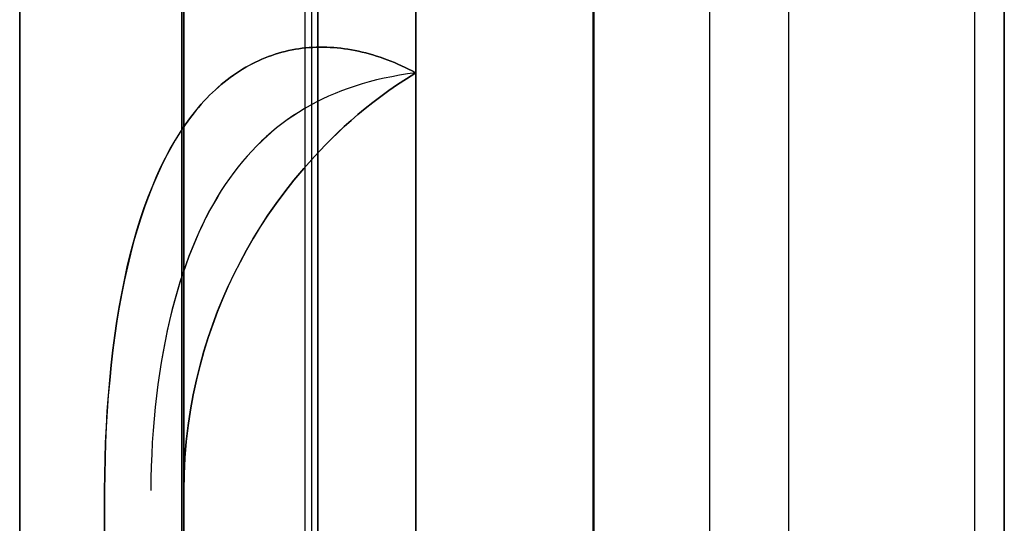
# Model space of a CAD drawing. Header units: millimetres. Extents: x -15 to 7, y 1 to 148.
# Tile 104 of 256: x -6.545 to -5.345, y 18.643 to 19.257. Entities that reach past the tile are written whole.
import ezdxf

# ---------------------------------------------------------------- set-up
doc = ezdxf.new("R2010")
doc.units = ezdxf.units.MM
doc.header["$MEASUREMENT"] = 0
doc.layers.add('Default', color=7, linetype='Continuous', true_color=0x000000)

msp = doc.modelspace()

# ---------------------------------------------------------------- linework, layer by layer
at = {"layer": 'Default', "color": 254, "true_color": 0xcad1ee}
for points in [[(-5.345, 101.5127), (-5.345, 11.4049)], [(-5.8461, 11.3918), (-5.8461, 101.3086)], [(-6.3472, 11.5888), (-6.3472, 100.4419)], [(-6.3472, 100.4419), (-6.3472, 11.5888)], [(-6.3472, 11.5888), (-6.3472, 100.4419)], [(-6.3472, 11.5888), (-6.3472, 100.4419)], [(-6.3472, 11.5888), (-6.3472, 100.4419)], [(-6.3472, 11.5888), (-6.3472, 100.4419)], [(-6.1972, 11.5888), (-6.1972, 100.4419)], [(-6.1972, 11.5888), (-6.1972, 100.4419)], [(-6.1894, 100.4419), (-6.1894, 11.5888)], [(-6.1894, 100.4419), (-6.1894, 11.5888)], [(-6.1815, 11.5888), (-6.1815, 100.4419)], [(-6.1815, 100.4419), (-6.1815, 11.5888)], [(-6.545, 18.1304), (-6.545, 97.2896)], [(-5.345, 96.815), (-5.345, 17.6056)], [(-5.345, 17.6056), (-5.345, 96.815)], [(-5.7037, 17.6182), (-5.7037, 96.8024)], [(-5.7037, 17.6182), (-5.7037, 96.8024)], [(-6.545, 18.1304), (-6.545, 96.7899)], [(-6.545, 96.7899), (-6.545, 18.1304)], [(-6.0624, 96.7899), (-6.0624, 17.6307)], [(-6.0624, 17.6307), (-6.0624, 96.7899)], [(-5.381, 16.3285), (-5.381, 69.6586)], [(-5.345, 16.7174), (-5.345, 69.6596)], [(-5.345, 69.6596), (-5.345, 16.3276)], [(-5.845, 16.3407), (-5.845, 69.6465)], [(-6.345, 69.6334), (-6.345, 16.3538)], [(-6.345, 16.3538), (-6.345, 69.6334)], [(-6.345, 16.3538), (-6.345, 69.6334)], [(-5.6078, 8.2033), (-5.6078, 69.0643)], [(-5.345, 9.1977), (-5.345, 68.0382)], [(-6.545, 18.1304), (-6.545, 30.7934)], [(-6.545, 18.1304), (-6.545, 30.7934)], [(-5.345, 17.2353), (-5.345, 30.3188)], [(-5.345, 30.3188), (-5.345, 17.2353)], [(-5.345, 17.2353), (-5.345, 30.3188)], [(-5.345, 30.3188), (-5.345, 17.2353)], [(-5.845, 17.2222), (-5.845, 30.3013)], [(-5.845, 17.2222), (-5.845, 30.3013)], [(-5.845, 17.2222), (-5.845, 30.3013)], [(-5.845, 17.2222), (-5.845, 30.3013)], [(-6.545, 30.2937), (-6.545, 18.6301)], [(-6.545, 18.6301), (-6.545, 30.2937)], [(-6.545, 30.2937), (-6.545, 18.6301)], [(-6.545, 18.6301), (-6.545, 30.2937)], [(-6.0624, 30.2937), (-6.0624, 19.1923)], [(-6.0624, 19.1923), (-6.0624, 30.2937)], [(-6.0624, 30.2937), (-6.0624, 19.1923)], [(-6.0624, 19.1923), (-6.0624, 30.2937)], [(-6.4415, 18.6301), (-6.4415, 18.6832)], [(-6.4415, 18.6832), (-6.4415, 18.6301)], [(-6.4415, 18.6301), (-6.4415, 18.6832)], [(-6.4415, 18.6832), (-6.4415, 18.6301)], [(-6.345, 18.6832), (-6.345, 18.6301)], [(-6.345, 18.6301), (-6.345, 18.6832)], [(-6.345, 18.6832), (-6.345, 18.6301)], [(-6.345, 18.6301), (-6.345, 18.6832)]]:
    msp.add_lwpolyline(points, dxfattribs=at)
at = {"layer": 'Default', "color": 254, "true_color": 0xcad1ee, "extrusion": (0.948992, 0.053734, 0.310688)}
for points in [[(19.3957, -39.7496), (19.4136, -39.7542), (19.4316, -39.7582), (19.4499, -39.7617), (19.4682, -39.7645), (19.4866, -39.7669), (19.505, -39.7686), (19.5235, -39.7698), (19.542, -39.7704)], [(19.3957, -57.6767), (19.4136, -57.6812), (19.4316, -57.6852), (19.4499, -57.6887), (19.4682, -57.6916), (19.4866, -57.6939), (19.505, -57.6957), (19.5235, -57.6968), (19.542, -57.6975)]]:
    msp.add_lwpolyline(points, dxfattribs=at)
at = {"layer": 'Default', "color": 254, "true_color": 0xcad1ee, "extrusion": (0.948974, 0.053786, -0.310733)}
for points in [[(19.5423, -55.5517), (19.5238, -55.5523), (19.5053, -55.5535), (19.4869, -55.5553), (19.4685, -55.5576), (19.4501, -55.5605), (19.4319, -55.5639), (19.4138, -55.5679), (19.3959, -55.5725)], [(19.5423, -80.1391), (19.5238, -80.1397), (19.5053, -80.1409), (19.4869, -80.1426), (19.4685, -80.145), (19.4501, -80.1479), (19.4319, -80.1513), (19.4138, -80.1553), (19.3959, -80.1599)]]:
    msp.add_lwpolyline(points, dxfattribs=at)
at = {"layer": 'Default', "color": 254, "true_color": 0xcad1ee, "extrusion": (0.763265, 0.393265, 0.51261)}
for points in [[(19.7305, -38.9353), (19.7415, -38.9428), (19.7526, -38.9502), (19.7639, -38.9572), (19.7754, -38.9641), (19.7871, -38.9706), (19.7989, -38.977), (19.8108, -38.983), (19.8229, -38.9888), (19.8351, -38.9943), (19.8474, -38.9996), (19.8598, -39.0046), (19.8723, -39.0093), (19.885, -39.0137), (19.8976, -39.0178), (19.9104, -39.0216), (19.9232, -39.0251)], [(19.7305, -55.1292), (19.7415, -55.1368), (19.7526, -55.1441), (19.7639, -55.1512), (19.7754, -55.158), (19.7871, -55.1646), (19.7989, -55.1709), (19.8108, -55.177), (19.8229, -55.1828), (19.8351, -55.1883), (19.8474, -55.1935), (19.8598, -55.1985), (19.8723, -55.2032), (19.885, -55.2076), (19.8976, -55.2117), (19.9104, -55.2156), (19.9232, -55.2191)]]:
    msp.add_lwpolyline(points, dxfattribs=at)
at = {"layer": 'Default', "color": 254, "true_color": 0xcad1ee, "extrusion": (0.763177, 0.393388, -0.512647)}
for points in [[(19.9227, -47.0795), (19.9098, -47.083), (19.8971, -47.0868), (19.8844, -47.091), (19.8718, -47.0954), (19.8592, -47.1001), (19.8468, -47.105), (19.8345, -47.1103), (19.8223, -47.1158), (19.8102, -47.1216), (19.7983, -47.1277), (19.7865, -47.134), (19.7749, -47.1406), (19.7634, -47.1474), (19.7521, -47.1545), (19.7409, -47.1618), (19.73, -47.1693)], [(19.9227, -69.2896), (19.9098, -69.2932), (19.8971, -69.297), (19.8844, -69.3011), (19.8718, -69.3055), (19.8592, -69.3102), (19.8468, -69.3152), (19.8345, -69.3204), (19.8223, -69.326), (19.8102, -69.3318), (19.7983, -69.3378), (19.7865, -69.3442), (19.7749, -69.3507), (19.7634, -69.3576), (19.7521, -69.3646), (19.7409, -69.372), (19.73, -69.3795)]]:
    msp.add_lwpolyline(points, dxfattribs=at)
at = {"layer": 'Default', "color": 254, "true_color": 0xcad1ee, "extrusion": (0.430267, 0.776707, -0.459997)}
for points in [[(14.8003, -44.0898), (14.7898, -44.0986), (14.7796, -44.1077), (14.7696, -44.117), (14.7598, -44.1266), (14.7501, -44.1364), (14.7407, -44.1465), (14.7316, -44.1567), (14.7226, -44.1672), (14.714, -44.1779), (14.7055, -44.1888), (14.6973, -44.1998), (14.6894, -44.211), (14.6818, -44.2224), (14.6744, -44.234), (14.6673, -44.2457), (14.6604, -44.2575)], [(14.8003, -67.0584), (14.7898, -67.0672), (14.7796, -67.0763), (14.7696, -67.0857), (14.7598, -67.0953), (14.7501, -67.1051), (14.7407, -67.1151), (14.7316, -67.1254), (14.7226, -67.1359), (14.714, -67.1465), (14.7055, -67.1574), (14.6973, -67.1685), (14.6894, -67.1797), (14.6818, -67.1911), (14.6744, -67.2026), (14.6673, -67.2143), (14.6604, -67.2262)]]:
    msp.add_lwpolyline(points, dxfattribs=at)
at = {"layer": 'Default', "color": 254, "true_color": 0xcad1ee, "extrusion": (0.430806, 0.776201, 0.460346)}
for points in [[(14.6713, -44.78), (14.6781, -44.7918), (14.6852, -44.8035), (14.6926, -44.815), (14.7003, -44.8264), (14.7082, -44.8376), (14.7164, -44.8487), (14.7249, -44.8596), (14.7336, -44.8702), (14.7425, -44.8807), (14.7517, -44.891), (14.7611, -44.901), (14.7707, -44.9108), (14.7805, -44.9204), (14.7906, -44.9297), (14.8008, -44.9388), (14.8112, -44.9477)], [(14.6713, -61.5231), (14.6781, -61.5349), (14.6852, -61.5466), (14.6926, -61.5582), (14.7003, -61.5696), (14.7082, -61.5808), (14.7164, -61.5918), (14.7249, -61.6027), (14.7336, -61.6134), (14.7425, -61.6238), (14.7517, -61.6341), (14.7611, -61.6441), (14.7707, -61.6539), (14.7805, -61.6635), (14.7906, -61.6729), (14.8008, -61.6819), (14.8112, -61.6908)]]:
    msp.add_lwpolyline(points, dxfattribs=at)
at = {"layer": 'Default', "color": 254, "true_color": 0xcad1ee, "extrusion": (-1.74393e-12, 1, 1.27304e-12)}
for points in [[(6.4415, -43.6799), (6.4336, -43.6695), (6.426, -43.6588), (6.4186, -43.648), (6.4114, -43.637), (6.4045, -43.6259), (6.3978, -43.6146), (6.3913, -43.6031), (6.3851, -43.5915), (6.3792, -43.5798), (6.3735, -43.568), (6.3681, -43.556), (6.3629, -43.5439), (6.358, -43.5317), (6.3534, -43.5195), (6.3491, -43.5071), (6.345, -43.4947)], [(6.4415, -62.5403), (6.4336, -62.5299), (6.426, -62.5192), (6.4186, -62.5084), (6.4114, -62.4974), (6.4045, -62.4863), (6.3978, -62.475), (6.3913, -62.4635), (6.3851, -62.4519), (6.3792, -62.4402), (6.3735, -62.4284), (6.3681, -62.4164), (6.3629, -62.4043), (6.358, -62.3921), (6.3534, -62.3799), (6.3491, -62.3675), (6.345, -62.3551)]]:
    msp.add_lwpolyline(points, dxfattribs=at)
at = {"layer": 'Default', "color": 254, "true_color": 0xcad1ee, "extrusion": (1.72118e-12, 1, 8.96666e-13)}
msp.add_lwpolyline([(6.345, -56.7913), (6.3491, -56.7789), (6.3534, -56.7666), (6.358, -56.7543), (6.3629, -56.7421), (6.3681, -56.7301), (6.3735, -56.7181), (6.3792, -56.7062), (6.3851, -56.6945), (6.3913, -56.6829), (6.3978, -56.6715), (6.4045, -56.6602), (6.4114, -56.649), (6.4186, -56.638), (6.426, -56.6272), (6.4336, -56.6166), (6.4415, -56.6061)], dxfattribs=at)
at = {"layer": 'Default', "color": 254, "true_color": 0xcad1ee, "extrusion": (0, 1, 0)}
for points in [[(6.345, -82.6592), (6.3491, -82.6468), (6.3534, -82.6345), (6.358, -82.6222), (6.3629, -82.61), (6.3681, -82.598), (6.3735, -82.586), (6.3792, -82.5741), (6.3851, -82.5624), (6.3913, -82.5508), (6.3978, -82.5394), (6.4045, -82.5281), (6.4114, -82.5169), (6.4186, -82.5059), (6.426, -82.4951), (6.4336, -82.4845), (6.4415, -82.474)], [(6.345, -43.4947), (6.349, -43.5068), (6.3532, -43.5189), (6.3577, -43.5309), (6.3625, -43.5429), (6.3676, -43.5549), (6.3729, -43.5668), (6.3786, -43.5786), (6.3845, -43.5903), (6.3907, -43.6019), (6.3971, -43.6134), (6.4038, -43.6248), (6.4108, -43.6361), (6.4181, -43.6473), (6.4256, -43.6583), (6.4334, -43.6692), (6.4415, -43.6799)], [(6.345, -56.7913), (6.349, -56.7792), (6.3532, -56.7671), (6.3577, -56.7551), (6.3625, -56.7431), (6.3676, -56.7312), (6.3729, -56.7193), (6.3786, -56.7075), (6.3845, -56.6958), (6.3907, -56.6841), (6.3971, -56.6726), (6.4038, -56.6612), (6.4108, -56.6499), (6.4181, -56.6387), (6.4256, -56.6277), (6.4334, -56.6169), (6.4415, -56.6061)], [(6.345, -82.6592), (6.349, -82.6471), (6.3532, -82.635), (6.3577, -82.623), (6.3625, -82.611), (6.3676, -82.5991), (6.3729, -82.5872), (6.3786, -82.5754), (6.3845, -82.5637), (6.3907, -82.552), (6.3971, -82.5405), (6.4038, -82.5291), (6.4108, -82.5178), (6.4181, -82.5067), (6.4256, -82.4956), (6.4334, -82.4848), (6.4415, -82.474)]]:
    msp.add_lwpolyline(points, dxfattribs=at)
at = {"layer": 'Default', "color": 254, "true_color": 0xcad1ee, "extrusion": (1.66627e-13, 1, -1.05991e-13)}
msp.add_lwpolyline([(6.345, -62.3551), (6.349, -62.3672), (6.3532, -62.3793), (6.3577, -62.3913), (6.3625, -62.4033), (6.3676, -62.4153), (6.3729, -62.4272), (6.3786, -62.439), (6.3845, -62.4507), (6.3907, -62.4623), (6.3971, -62.4738), (6.4038, -62.4852), (6.4108, -62.4965), (6.4181, -62.5077), (6.4256, -62.5187), (6.4334, -62.5296), (6.4415, -62.5403)], dxfattribs=at)
at = {"layer": 'Default', "color": 254, "true_color": 0xcad1ee}
for points in [[(-6.0624, 19.1923, -43.4848), (-6.0668, 19.1946, -43.485), (-6.0711, 19.1968, -43.4852), (-6.0754, 19.1989, -43.4855), (-6.0797, 19.2009, -43.4858), (-6.0841, 19.2028, -43.4861), (-6.0884, 19.2047, -43.4864), (-6.0928, 19.2065, -43.4868), (-6.0971, 19.2081, -43.4873), (-6.1014, 19.2097, -43.4878), (-6.1058, 19.2113, -43.4883), (-6.1101, 19.2127, -43.4888), (-6.1145, 19.2141, -43.4894), (-6.1189, 19.2153, -43.4901), (-6.1232, 19.2165, -43.4907), (-6.1276, 19.2176, -43.4914), (-6.1319, 19.2186, -43.4922), (-6.1362, 19.2195, -43.493), (-6.1406, 19.2203, -43.4938), (-6.1449, 19.221, -43.4947), (-6.1493, 19.2217, -43.4956), (-6.1536, 19.2222, -43.4965), (-6.1579, 19.2227, -43.4975), (-6.1622, 19.2231, -43.4985), (-6.1665, 19.2233, -43.4996), (-6.1708, 19.2235, -43.5006), (-6.1751, 19.2236, -43.5018), (-6.1794, 19.2236, -43.5029), (-6.1836, 19.2235, -43.5042), (-6.1879, 19.2233, -43.5054), (-6.1921, 19.2231, -43.5067), (-6.1964, 19.2227, -43.508), (-6.2006, 19.2222, -43.5094), (-6.2048, 19.2216, -43.5108), (-6.209, 19.221, -43.5122), (-6.2131, 19.2202, -43.5137), (-6.2173, 19.2193, -43.5152), (-6.2214, 19.2184, -43.5167), (-6.2255, 19.2173, -43.5183), (-6.2296, 19.2162, -43.5199), (-6.2337, 19.2149, -43.5216), (-6.2378, 19.2136, -43.5232), (-6.2418, 19.2121, -43.525), (-6.2458, 19.2105, -43.5267), (-6.2498, 19.2089, -43.5285), (-6.2538, 19.2071, -43.5303), (-6.2577, 19.2053, -43.5321), (-6.2616, 19.2033, -43.534), (-6.2655, 19.2013, -43.5359), (-6.2694, 19.1991, -43.5378), (-6.2733, 19.1968, -43.5398), (-6.2771, 19.1945, -43.5417), (-6.2809, 19.192, -43.5437), (-6.2846, 19.1894, -43.5458), (-6.2883, 19.1867, -43.5478), (-6.292, 19.1839, -43.5499), (-6.2957, 19.181, -43.552), (-6.2993, 19.178, -43.5541), (-6.3029, 19.1749, -43.5562), (-6.3065, 19.1717, -43.5584), (-6.31, 19.1684, -43.5606), (-6.3135, 19.165, -43.5628), (-6.317, 19.1614, -43.565), (-6.3204, 19.1578, -43.5672), (-6.3238, 19.154, -43.5695), (-6.3271, 19.1501, -43.5717), (-6.3304, 19.1462, -43.574), (-6.3337, 19.1421, -43.5763), (-6.3369, 19.1378, -43.5786), (-6.3433, 19.129, -43.5833), (-6.3495, 19.1198, -43.588), (-6.3555, 19.1101, -43.5928), (-6.3614, 19.0999, -43.5975), (-6.3671, 19.0892, -43.6022), (-6.3727, 19.078, -43.607), (-6.378, 19.0664, -43.6117), (-6.3832, 19.0543, -43.6164), (-6.3882, 19.0417, -43.621), (-6.393, 19.0286, -43.6255), (-6.3975, 19.0151, -43.63), (-6.4019, 19.001, -43.6344), (-6.4061, 18.9865, -43.6387), (-6.4101, 18.9714, -43.6429), (-6.4138, 18.9559, -43.6469), (-6.4173, 18.94, -43.6508), (-6.4206, 18.9236, -43.6545), (-6.4237, 18.9068, -43.658), (-6.4265, 18.8897, -43.6612), (-6.429, 18.8722, -43.6643), (-6.4314, 18.8543, -43.6671), (-6.4335, 18.8362, -43.6696), (-6.4353, 18.8178, -43.6719), (-6.437, 18.7991, -43.674), (-6.4383, 18.7802, -43.6757), (-6.4395, 18.7611, -43.6772), (-6.4403, 18.7419, -43.6784), (-6.441, 18.7224, -43.6792), (-6.4413, 18.7028, -43.6797), (-6.4415, 18.6832, -43.6799)], [(-6.4415, 18.6832, -56.6061), (-6.4413, 18.7028, -56.6063), (-6.441, 18.7223, -56.6068), (-6.4403, 18.7417, -56.6077), (-6.4394, 18.761, -56.6088), (-6.4383, 18.7801, -56.6103), (-6.4369, 18.799, -56.6121), (-6.4353, 18.8177, -56.6141), (-6.4335, 18.8361, -56.6164), (-6.4314, 18.8542, -56.619), (-6.429, 18.8721, -56.6218), (-6.4265, 18.8896, -56.6248), (-6.4237, 18.9067, -56.6281), (-6.4206, 18.9234, -56.6315), (-6.4174, 18.9398, -56.6352), (-6.4139, 18.9557, -56.639), (-6.4102, 18.9711, -56.6431), (-6.4062, 18.9861, -56.6472), (-6.4021, 19.0006, -56.6515), (-6.3977, 19.0146, -56.6559), (-6.3931, 19.0281, -56.6603), (-6.3883, 19.0412, -56.6649), (-6.3833, 19.0538, -56.6695), (-6.3782, 19.066, -56.6742), (-6.3728, 19.0777, -56.6789), (-6.3672, 19.0889, -56.6837), (-6.3615, 19.0996, -56.6884), (-6.3556, 19.1098, -56.6932), (-6.3496, 19.1196, -56.698), (-6.3434, 19.1289, -56.7027), (-6.337, 19.1378, -56.7074), (-6.3337, 19.142, -56.7097), (-6.3305, 19.1461, -56.712), (-6.3272, 19.1501, -56.7143), (-6.3238, 19.154, -56.7165), (-6.3204, 19.1577, -56.7188), (-6.317, 19.1614, -56.721), (-6.3135, 19.1649, -56.7233), (-6.31, 19.1684, -56.7255), (-6.3065, 19.1717, -56.7276), (-6.303, 19.1749, -56.7298), (-6.2994, 19.178, -56.7319), (-6.2957, 19.181, -56.734), (-6.2921, 19.1839, -56.7361), (-6.2884, 19.1867, -56.7382), (-6.2846, 19.1894, -56.7403), (-6.2809, 19.192, -56.7423), (-6.2771, 19.1944, -56.7443), (-6.2733, 19.1968, -56.7463), (-6.2694, 19.1991, -56.7482), (-6.2656, 19.2012, -56.7501), (-6.2617, 19.2033, -56.752), (-6.2578, 19.2053, -56.7539), (-6.2538, 19.2071, -56.7557), (-6.2498, 19.2089, -56.7575), (-6.2458, 19.2105, -56.7593), (-6.2418, 19.2121, -56.7611), (-6.2378, 19.2135, -56.7628), (-6.2337, 19.2149, -56.7645), (-6.2297, 19.2162, -56.7661), (-6.2256, 19.2173, -56.7677), (-6.2214, 19.2184, -56.7693), (-6.2173, 19.2193, -56.7709), (-6.2131, 19.2202, -56.7724), (-6.209, 19.221, -56.7738), (-6.2048, 19.2216, -56.7753), (-6.2006, 19.2222, -56.7767), (-6.1964, 19.2227, -56.778), (-6.1921, 19.2231, -56.7794), (-6.1879, 19.2233, -56.7806), (-6.1837, 19.2235, -56.7819), (-6.1794, 19.2236, -56.7831), (-6.1751, 19.2236, -56.7843), (-6.1708, 19.2235, -56.7854), (-6.1665, 19.2233, -56.7865), (-6.1622, 19.2231, -56.7875), (-6.1579, 19.2227, -56.7885), (-6.1536, 19.2222, -56.7895), (-6.1493, 19.2217, -56.7905), (-6.1449, 19.221, -56.7914), (-6.1406, 19.2203, -56.7922), (-6.1363, 19.2195, -56.7931), (-6.1319, 19.2186, -56.7938), (-6.1276, 19.2176, -56.7946), (-6.1232, 19.2165, -56.7953), (-6.1189, 19.2153, -56.796), (-6.1145, 19.2141, -56.7966), (-6.1102, 19.2127, -56.7972), (-6.1058, 19.2113, -56.7978), (-6.1015, 19.2097, -56.7983), (-6.0971, 19.2081, -56.7987), (-6.0928, 19.2065, -56.7992), (-6.0884, 19.2047, -56.7996), (-6.0841, 19.2028, -56.8), (-6.0797, 19.2009, -56.8003), (-6.0754, 19.1989, -56.8006), (-6.0711, 19.1968, -56.8008), (-6.0668, 19.1946, -56.801), (-6.0624, 19.1923, -56.8012)], [(-6.0624, 19.1923, -62.3453), (-6.0668, 19.1946, -62.3454), (-6.0711, 19.1968, -62.3456), (-6.0754, 19.1989, -62.3459), (-6.0797, 19.2009, -62.3462), (-6.0841, 19.2028, -62.3465), (-6.0884, 19.2047, -62.3469), (-6.0928, 19.2065, -62.3473), (-6.0971, 19.2081, -62.3477), (-6.1014, 19.2097, -62.3482), (-6.1058, 19.2113, -62.3487), (-6.1101, 19.2127, -62.3492), (-6.1145, 19.2141, -62.3498), (-6.1189, 19.2153, -62.3505), (-6.1232, 19.2165, -62.3511), (-6.1276, 19.2176, -62.3519), (-6.1319, 19.2186, -62.3526), (-6.1362, 19.2195, -62.3534), (-6.1406, 19.2203, -62.3542), (-6.1449, 19.221, -62.3551), (-6.1493, 19.2217, -62.356), (-6.1536, 19.2222, -62.3569), (-6.1579, 19.2227, -62.3579), (-6.1622, 19.2231, -62.3589), (-6.1665, 19.2233, -62.36), (-6.1708, 19.2235, -62.3611), (-6.1751, 19.2236, -62.3622), (-6.1794, 19.2236, -62.3634), (-6.1836, 19.2235, -62.3646), (-6.1879, 19.2233, -62.3658), (-6.1921, 19.2231, -62.3671), (-6.1964, 19.2227, -62.3684), (-6.2006, 19.2222, -62.3698), (-6.2048, 19.2216, -62.3712), (-6.209, 19.221, -62.3726), (-6.2131, 19.2202, -62.3741), (-6.2173, 19.2193, -62.3756), (-6.2214, 19.2184, -62.3771), (-6.2255, 19.2173, -62.3787), (-6.2296, 19.2162, -62.3803), (-6.2337, 19.2149, -62.382), (-6.2378, 19.2136, -62.3837), (-6.2418, 19.2121, -62.3854), (-6.2458, 19.2105, -62.3871), (-6.2498, 19.2089, -62.3889), (-6.2538, 19.2071, -62.3907), (-6.2577, 19.2053, -62.3925), (-6.2616, 19.2033, -62.3944), (-6.2655, 19.2013, -62.3963), (-6.2694, 19.1991, -62.3982), (-6.2733, 19.1968, -62.4002), (-6.2771, 19.1945, -62.4021), (-6.2809, 19.192, -62.4041), (-6.2846, 19.1894, -62.4062), (-6.2883, 19.1867, -62.4082), (-6.292, 19.1839, -62.4103), (-6.2957, 19.181, -62.4124), (-6.2993, 19.178, -62.4145), (-6.3029, 19.1749, -62.4166), (-6.3065, 19.1717, -62.4188), (-6.31, 19.1684, -62.421), (-6.3135, 19.165, -62.4232), (-6.317, 19.1614, -62.4254), (-6.3204, 19.1578, -62.4276), (-6.3238, 19.154, -62.4299), (-6.3271, 19.1501, -62.4321), (-6.3304, 19.1462, -62.4344), (-6.3337, 19.1421, -62.4367), (-6.3369, 19.1378, -62.439), (-6.3433, 19.129, -62.4437), (-6.3495, 19.1198, -62.4484), (-6.3555, 19.1101, -62.4532), (-6.3614, 19.0999, -62.4579), (-6.3671, 19.0892, -62.4627), (-6.3727, 19.078, -62.4674), (-6.378, 19.0664, -62.4721), (-6.3832, 19.0543, -62.4768), (-6.3882, 19.0417, -62.4814), (-6.393, 19.0286, -62.4859), (-6.3975, 19.0151, -62.4904), (-6.4019, 19.001, -62.4948), (-6.4061, 18.9865, -62.4991), (-6.4101, 18.9714, -62.5033), (-6.4138, 18.9559, -62.5073), (-6.4173, 18.94, -62.5112), (-6.4206, 18.9236, -62.5149), (-6.4237, 18.9068, -62.5184), (-6.4265, 18.8897, -62.5216), (-6.429, 18.8722, -62.5247), (-6.4314, 18.8543, -62.5275), (-6.4335, 18.8362, -62.53), (-6.4353, 18.8178, -62.5324), (-6.437, 18.7991, -62.5344), (-6.4383, 18.7802, -62.5362), (-6.4395, 18.7611, -62.5376), (-6.4403, 18.7419, -62.5388), (-6.441, 18.7224, -62.5396), (-6.4413, 18.7028, -62.5401), (-6.4415, 18.6832, -62.5403)], [(-6.4415, 18.6832, -82.474), (-6.4413, 18.7028, -82.4742), (-6.441, 18.7223, -82.4747), (-6.4403, 18.7417, -82.4756), (-6.4394, 18.761, -82.4767), (-6.4383, 18.7801, -82.4782), (-6.4369, 18.799, -82.48), (-6.4353, 18.8177, -82.482), (-6.4335, 18.8361, -82.4843), (-6.4314, 18.8542, -82.4869), (-6.429, 18.8721, -82.4897), (-6.4265, 18.8896, -82.4927), (-6.4237, 18.9067, -82.496), (-6.4206, 18.9234, -82.4995), (-6.4174, 18.9398, -82.5031), (-6.4139, 18.9557, -82.5069), (-6.4102, 18.9711, -82.511), (-6.4062, 18.9861, -82.5151), (-6.4021, 19.0006, -82.5194), (-6.3977, 19.0146, -82.5238), (-6.3931, 19.0281, -82.5282), (-6.3883, 19.0412, -82.5328), (-6.3833, 19.0538, -82.5374), (-6.3782, 19.066, -82.5421), (-6.3728, 19.0777, -82.5468), (-6.3672, 19.0889, -82.5516), (-6.3615, 19.0996, -82.5564), (-6.3556, 19.1098, -82.5611), (-6.3496, 19.1196, -82.5659), (-6.3434, 19.1289, -82.5706), (-6.337, 19.1378, -82.5753), (-6.3337, 19.142, -82.5776), (-6.3305, 19.1461, -82.5799), (-6.3272, 19.1501, -82.5822), (-6.3238, 19.154, -82.5845), (-6.3204, 19.1577, -82.5867), (-6.317, 19.1614, -82.5889), (-6.3135, 19.1649, -82.5912), (-6.31, 19.1684, -82.5934), (-6.3065, 19.1717, -82.5955), (-6.303, 19.1749, -82.5977), (-6.2994, 19.178, -82.5998), (-6.2957, 19.181, -82.6019), (-6.2921, 19.1839, -82.604), (-6.2884, 19.1867, -82.6061), (-6.2846, 19.1894, -82.6082), (-6.2809, 19.192, -82.6102), (-6.2771, 19.1944, -82.6122), (-6.2733, 19.1968, -82.6142), (-6.2694, 19.1991, -82.6161), (-6.2656, 19.2012, -82.618), (-6.2617, 19.2033, -82.6199), (-6.2578, 19.2053, -82.6218), (-6.2538, 19.2071, -82.6236), (-6.2498, 19.2089, -82.6254), (-6.2458, 19.2105, -82.6272), (-6.2418, 19.2121, -82.629), (-6.2378, 19.2135, -82.6307), (-6.2337, 19.2149, -82.6324), (-6.2297, 19.2162, -82.634), (-6.2256, 19.2173, -82.6356), (-6.2214, 19.2184, -82.6372), (-6.2173, 19.2193, -82.6388), (-6.2131, 19.2202, -82.6403), (-6.209, 19.221, -82.6417), (-6.2048, 19.2216, -82.6432), (-6.2006, 19.2222, -82.6446), (-6.1964, 19.2227, -82.6459), (-6.1921, 19.2231, -82.6473), (-6.1879, 19.2233, -82.6485), (-6.1837, 19.2235, -82.6498), (-6.1794, 19.2236, -82.651), (-6.1751, 19.2236, -82.6522), (-6.1708, 19.2235, -82.6533), (-6.1665, 19.2233, -82.6544), (-6.1622, 19.2231, -82.6554), (-6.1579, 19.2227, -82.6565), (-6.1536, 19.2222, -82.6574), (-6.1493, 19.2217, -82.6584), (-6.1449, 19.221, -82.6593), (-6.1406, 19.2203, -82.6601), (-6.1363, 19.2195, -82.661), (-6.1319, 19.2186, -82.6617), (-6.1276, 19.2176, -82.6625), (-6.1232, 19.2165, -82.6632), (-6.1189, 19.2153, -82.6639), (-6.1145, 19.2141, -82.6645), (-6.1102, 19.2127, -82.6651), (-6.1058, 19.2113, -82.6657), (-6.1015, 19.2097, -82.6662), (-6.0971, 19.2081, -82.6667), (-6.0928, 19.2065, -82.6671), (-6.0884, 19.2047, -82.6675), (-6.0841, 19.2028, -82.6679), (-6.0797, 19.2009, -82.6682), (-6.0754, 19.1989, -82.6685), (-6.0711, 19.1968, -82.6687), (-6.0668, 19.1946, -82.6689), (-6.0624, 19.1923, -82.6691)], [(-6.0624, 19.1923, -43.4848), (-6.0724, 19.1909, -43.4853), (-6.0821, 19.1894, -43.4858), (-6.0916, 19.1876, -43.4864), (-6.101, 19.1857, -43.4872), (-6.1101, 19.1836, -43.4881), (-6.119, 19.1813, -43.4891), (-6.1277, 19.1788, -43.4902), (-6.1362, 19.1762, -43.4914), (-6.1446, 19.1733, -43.4926), (-6.1527, 19.1703, -43.494), (-6.1607, 19.1671, -43.4954), (-6.1686, 19.1637, -43.497), (-6.1762, 19.1602, -43.4986), (-6.1837, 19.1564, -43.5002), (-6.191, 19.1525, -43.502), (-6.1982, 19.1484, -43.5038), (-6.2052, 19.1441, -43.5056), (-6.2121, 19.1397, -43.5076), (-6.2189, 19.135, -43.5095), (-6.2255, 19.1302, -43.5115), (-6.2319, 19.1251, -43.5136), (-6.2383, 19.1199, -43.5157), (-6.2444, 19.1145, -43.5178), (-6.2505, 19.1089, -43.52), (-6.2564, 19.103, -43.5222), (-6.2622, 19.097, -43.5245), (-6.2679, 19.0908, -43.5267), (-6.2734, 19.0843, -43.529), (-6.2788, 19.0776, -43.5313), (-6.2841, 19.0707, -43.5336), (-6.2893, 19.0636, -43.5359), (-6.2944, 19.0563, -43.5383), (-6.2993, 19.0487, -43.5406), (-6.3041, 19.0409, -43.543), (-6.3089, 19.0328, -43.5453), (-6.3135, 19.0245, -43.5477), (-6.318, 19.0159, -43.55), (-6.3224, 19.007, -43.5524), (-6.3267, 18.9978, -43.5547), (-6.3308, 18.9884, -43.557), (-6.3349, 18.9787, -43.5593), (-6.3388, 18.9687, -43.5615), (-6.3426, 18.9585, -43.5638), (-6.3462, 18.9479, -43.5659), (-6.3497, 18.937, -43.5681), (-6.3531, 18.9259, -43.5702), (-6.3564, 18.9144, -43.5722), (-6.3595, 18.9026, -43.5742), (-6.3624, 18.8905, -43.5761), (-6.3652, 18.8781, -43.5779), (-6.3679, 18.8655, -43.5796), (-6.3703, 18.8526, -43.5813), (-6.3726, 18.8394, -43.5828), (-6.3747, 18.8261, -43.5842), (-6.3766, 18.8125, -43.5855), (-6.3784, 18.7987, -43.5867), (-6.3799, 18.7848, -43.5878), (-6.3813, 18.7707, -43.5888), (-6.3824, 18.7564, -43.5896), (-6.3834, 18.742, -43.5903), (-6.3841, 18.7274, -43.5908), (-6.3847, 18.7128, -43.5912), (-6.385, 18.698, -43.5915), (-6.3851, 18.6832, -43.5915)], [(-6.0624, 19.1923, -56.8012), (-6.0724, 19.1909, -56.8008), (-6.0821, 19.1894, -56.8002), (-6.0916, 19.1876, -56.7996), (-6.101, 19.1857, -56.7988), (-6.1101, 19.1836, -56.7979), (-6.119, 19.1813, -56.797), (-6.1277, 19.1788, -56.7959), (-6.1362, 19.1762, -56.7947), (-6.1446, 19.1733, -56.7934), (-6.1528, 19.1703, -56.792), (-6.1607, 19.1671, -56.7906), (-6.1686, 19.1637, -56.7891), (-6.1762, 19.1602, -56.7875), (-6.1837, 19.1564, -56.7858), (-6.1911, 19.1525, -56.7841), (-6.1982, 19.1484, -56.7822), (-6.2053, 19.1441, -56.7804), (-6.2122, 19.1396, -56.7785), (-6.2189, 19.135, -56.7765), (-6.2255, 19.1302, -56.7745), (-6.232, 19.1251, -56.7724), (-6.2383, 19.1199, -56.7703), (-6.2445, 19.1145, -56.7682), (-6.2505, 19.1088, -56.766), (-6.2564, 19.103, -56.7638), (-6.2622, 19.097, -56.7616), (-6.2679, 19.0907, -56.7593), (-6.2734, 19.0843, -56.757), (-6.2789, 19.0776, -56.7547), (-6.2841, 19.0707, -56.7524), (-6.2893, 19.0636, -56.7501), (-6.2944, 19.0562, -56.7477), (-6.2993, 19.0487, -56.7454), (-6.3042, 19.0408, -56.743), (-6.3089, 19.0327, -56.7407), (-6.3136, 19.0243, -56.7383), (-6.3181, 19.0157, -56.736), (-6.3225, 19.0068, -56.7336), (-6.3268, 18.9976, -56.7313), (-6.3309, 18.9881, -56.729), (-6.335, 18.9784, -56.7267), (-6.3389, 18.9684, -56.7244), (-6.3427, 18.9581, -56.7222), (-6.3463, 18.9475, -56.72), (-6.3498, 18.9366, -56.7179), (-6.3532, 18.9255, -56.7158), (-6.3564, 18.9141, -56.7138), (-6.3595, 18.9023, -56.7118), (-6.3625, 18.8903, -56.7099), (-6.3653, 18.878, -56.7081), (-6.3679, 18.8654, -56.7064), (-6.3703, 18.8525, -56.7048), (-6.3726, 18.8394, -56.7033), (-6.3747, 18.826, -56.7018), (-6.3766, 18.8124, -56.7005), (-6.3784, 18.7987, -56.6993), (-6.3799, 18.7847, -56.6982), (-6.3813, 18.7706, -56.6973), (-6.3824, 18.7563, -56.6965), (-6.3834, 18.7419, -56.6958), (-6.3841, 18.7273, -56.6952), (-6.3847, 18.7127, -56.6948), (-6.385, 18.698, -56.6946), (-6.3851, 18.6832, -56.6945)], [(-6.0624, 19.1923, -62.3453), (-6.0724, 19.1909, -62.3457), (-6.0821, 19.1894, -62.3462), (-6.0916, 19.1876, -62.3469), (-6.101, 19.1857, -62.3476), (-6.1101, 19.1836, -62.3485), (-6.119, 19.1813, -62.3495), (-6.1277, 19.1788, -62.3506), (-6.1362, 19.1762, -62.3518), (-6.1446, 19.1733, -62.353), (-6.1527, 19.1703, -62.3544), (-6.1607, 19.1671, -62.3558), (-6.1686, 19.1637, -62.3574), (-6.1762, 19.1602, -62.359), (-6.1837, 19.1564, -62.3607), (-6.191, 19.1525, -62.3624), (-6.1982, 19.1484, -62.3642), (-6.2052, 19.1441, -62.3661), (-6.2121, 19.1397, -62.368), (-6.2189, 19.135, -62.3699), (-6.2255, 19.1302, -62.3719), (-6.2319, 19.1251, -62.374), (-6.2383, 19.1199, -62.3761), (-6.2444, 19.1145, -62.3782), (-6.2505, 19.1089, -62.3804), (-6.2564, 19.103, -62.3826), (-6.2622, 19.097, -62.3849), (-6.2679, 19.0908, -62.3871), (-6.2734, 19.0843, -62.3894), (-6.2788, 19.0776, -62.3917), (-6.2841, 19.0707, -62.394), (-6.2893, 19.0636, -62.3964), (-6.2944, 19.0563, -62.3987), (-6.2993, 19.0487, -62.401), (-6.3041, 19.0409, -62.4034), (-6.3089, 19.0328, -62.4057), (-6.3135, 19.0245, -62.4081), (-6.318, 19.0159, -62.4104), (-6.3224, 19.007, -62.4128), (-6.3267, 18.9978, -62.4151), (-6.3308, 18.9884, -62.4174), (-6.3349, 18.9787, -62.4197), (-6.3388, 18.9687, -62.4219), (-6.3426, 18.9585, -62.4242), (-6.3462, 18.9479, -62.4263), (-6.3497, 18.937, -62.4285), (-6.3531, 18.9259, -62.4306), (-6.3564, 18.9144, -62.4326), (-6.3595, 18.9026, -62.4346), (-6.3624, 18.8905, -62.4365), (-6.3652, 18.8781, -62.4383), (-6.3679, 18.8655, -62.44), (-6.3703, 18.8526, -62.4417), (-6.3726, 18.8394, -62.4432), (-6.3747, 18.8261, -62.4446), (-6.3766, 18.8125, -62.4459), (-6.3784, 18.7987, -62.4471), (-6.3799, 18.7848, -62.4482), (-6.3813, 18.7707, -62.4492), (-6.3824, 18.7564, -62.45), (-6.3834, 18.742, -62.4507), (-6.3841, 18.7274, -62.4512), (-6.3847, 18.7128, -62.4516), (-6.385, 18.698, -62.4519), (-6.3851, 18.6832, -62.4519)], [(-6.0624, 19.1923, -82.6691), (-6.0724, 19.1909, -82.6687), (-6.0821, 19.1894, -82.6681), (-6.0916, 19.1876, -82.6675), (-6.101, 19.1857, -82.6667), (-6.1101, 19.1836, -82.6658), (-6.119, 19.1813, -82.6649), (-6.1277, 19.1788, -82.6638), (-6.1362, 19.1762, -82.6626), (-6.1446, 19.1733, -82.6613), (-6.1528, 19.1703, -82.6599), (-6.1607, 19.1671, -82.6585), (-6.1686, 19.1637, -82.657), (-6.1762, 19.1602, -82.6554), (-6.1837, 19.1564, -82.6537), (-6.1911, 19.1525, -82.652), (-6.1982, 19.1484, -82.6502), (-6.2053, 19.1441, -82.6483), (-6.2122, 19.1396, -82.6464), (-6.2189, 19.135, -82.6444), (-6.2255, 19.1302, -82.6424), (-6.232, 19.1251, -82.6403), (-6.2383, 19.1199, -82.6382), (-6.2445, 19.1145, -82.6361), (-6.2505, 19.1088, -82.6339), (-6.2564, 19.103, -82.6317), (-6.2622, 19.097, -82.6295), (-6.2679, 19.0907, -82.6272), (-6.2734, 19.0843, -82.6249), (-6.2789, 19.0776, -82.6226), (-6.2841, 19.0707, -82.6203), (-6.2893, 19.0636, -82.618), (-6.2944, 19.0562, -82.6157), (-6.2993, 19.0487, -82.6133), (-6.3042, 19.0408, -82.6109), (-6.3089, 19.0327, -82.6086), (-6.3136, 19.0243, -82.6062), (-6.3181, 19.0157, -82.6039), (-6.3225, 19.0068, -82.6015), (-6.3268, 18.9976, -82.5992), (-6.3309, 18.9881, -82.5969), (-6.335, 18.9784, -82.5946), (-6.3389, 18.9684, -82.5923), (-6.3427, 18.9581, -82.5901), (-6.3463, 18.9475, -82.5879), (-6.3498, 18.9366, -82.5858), (-6.3532, 18.9255, -82.5837), (-6.3564, 18.9141, -82.5817), (-6.3595, 18.9023, -82.5797), (-6.3625, 18.8903, -82.5778), (-6.3653, 18.878, -82.576), (-6.3679, 18.8654, -82.5743), (-6.3703, 18.8525, -82.5727), (-6.3726, 18.8394, -82.5712), (-6.3747, 18.826, -82.5697), (-6.3766, 18.8124, -82.5684), (-6.3784, 18.7987, -82.5672), (-6.3799, 18.7847, -82.5661), (-6.3813, 18.7706, -82.5652), (-6.3824, 18.7563, -82.5644), (-6.3834, 18.7419, -82.5637), (-6.3841, 18.7273, -82.5631), (-6.3847, 18.7127, -82.5627), (-6.385, 18.698, -82.5625), (-6.3851, 18.6832, -82.5624)], [(-6.345, 18.6832, -43.4947), (-6.3447, 18.7034, -43.4947), (-6.3436, 18.7234, -43.4947), (-6.342, 18.7431, -43.4946), (-6.3397, 18.7625, -43.4945), (-6.3369, 18.7815, -43.4944), (-6.3335, 18.8001, -43.4943), (-6.3296, 18.8183, -43.4942), (-6.3252, 18.836, -43.494), (-6.3204, 18.8532, -43.4939), (-6.3152, 18.8699, -43.4937), (-6.3097, 18.8861, -43.4935), (-6.3038, 18.9019, -43.4933), (-6.2975, 18.9172, -43.4931), (-6.2909, 18.9323, -43.4928), (-6.2838, 18.9471, -43.4926), (-6.2765, 18.9616, -43.4923), (-6.2687, 18.976, -43.4921), (-6.2605, 18.9903, -43.4918), (-6.2517, 19.0046, -43.4915), (-6.2425, 19.0188, -43.4911), (-6.2326, 19.033, -43.4908), (-6.222, 19.0472, -43.4904), (-6.2108, 19.0614, -43.49), (-6.1987, 19.0757, -43.4896), (-6.1859, 19.0902, -43.4892), (-6.1721, 19.1047, -43.4887), (-6.1648, 19.112, -43.4884), (-6.1572, 19.1194, -43.4882), (-6.1494, 19.1267, -43.4879), (-6.1412, 19.134, -43.4876), (-6.1327, 19.1414, -43.4873), (-6.1238, 19.1487, -43.487), (-6.1146, 19.156, -43.4867), (-6.105, 19.1633, -43.4863), (-6.095, 19.1706, -43.486), (-6.0846, 19.1779, -43.4856), (-6.0737, 19.1851, -43.4852), (-6.0624, 19.1923, -43.4848)], [(-6.0624, 19.1923, -56.8012), (-6.0737, 19.1851, -56.8008), (-6.0846, 19.1779, -56.8004), (-6.095, 19.1706, -56.8001), (-6.105, 19.1633, -56.7997), (-6.1146, 19.156, -56.7994), (-6.1238, 19.1487, -56.799), (-6.1327, 19.1414, -56.7987), (-6.1412, 19.134, -56.7984), (-6.1494, 19.1267, -56.7982), (-6.1572, 19.1193, -56.7979), (-6.1648, 19.112, -56.7976), (-6.1721, 19.1047, -56.7974), (-6.1859, 19.0902, -56.7969), (-6.1988, 19.0757, -56.7964), (-6.2108, 19.0614, -56.796), (-6.222, 19.0471, -56.7956), (-6.2326, 19.0329, -56.7952), (-6.2425, 19.0187, -56.7949), (-6.2518, 19.0045, -56.7946), (-6.2605, 18.9903, -56.7943), (-6.2687, 18.976, -56.794), (-6.2765, 18.9616, -56.7937), (-6.2839, 18.947, -56.7935), (-6.2909, 18.9322, -56.7932), (-6.2976, 18.9171, -56.793), (-6.3039, 18.9016, -56.7928), (-6.3098, 18.8858, -56.7926), (-6.3153, 18.8696, -56.7924), (-6.3205, 18.8529, -56.7922), (-6.3252, 18.8359, -56.792), (-6.3296, 18.8182, -56.7919), (-6.3335, 18.8001, -56.7917), (-6.3368, 18.7815, -56.7916), (-6.3397, 18.7624, -56.7915), (-6.342, 18.743, -56.7914), (-6.3436, 18.7233, -56.7914), (-6.3447, 18.7033, -56.7913), (-6.345, 18.6832, -56.7913)], [(-6.345, 18.6832, -62.3551), (-6.3447, 18.7034, -62.3551), (-6.3436, 18.7234, -62.3551), (-6.342, 18.7431, -62.355), (-6.3397, 18.7625, -62.3549), (-6.3369, 18.7815, -62.3548), (-6.3335, 18.8001, -62.3547), (-6.3296, 18.8183, -62.3546), (-6.3252, 18.836, -62.3544), (-6.3204, 18.8532, -62.3543), (-6.3152, 18.8699, -62.3541), (-6.3097, 18.8861, -62.3539), (-6.3038, 18.9019, -62.3537), (-6.2975, 18.9172, -62.3535), (-6.2909, 18.9323, -62.3532), (-6.2838, 18.9471, -62.353), (-6.2765, 18.9616, -62.3527), (-6.2687, 18.976, -62.3525), (-6.2605, 18.9903, -62.3522), (-6.2517, 19.0046, -62.3519), (-6.2425, 19.0188, -62.3515), (-6.2326, 19.033, -62.3512), (-6.222, 19.0472, -62.3508), (-6.2108, 19.0614, -62.3504), (-6.1987, 19.0757, -62.35), (-6.1859, 19.0902, -62.3496), (-6.1721, 19.1047, -62.3491), (-6.1648, 19.112, -62.3488), (-6.1572, 19.1194, -62.3486), (-6.1494, 19.1267, -62.3483), (-6.1412, 19.134, -62.348), (-6.1327, 19.1414, -62.3477), (-6.1238, 19.1487, -62.3474), (-6.1146, 19.156, -62.3471), (-6.105, 19.1633, -62.3467), (-6.095, 19.1706, -62.3464), (-6.0846, 19.1779, -62.346), (-6.0737, 19.1851, -62.3456), (-6.0624, 19.1923, -62.3453)], [(-6.0624, 19.1923, -82.6691), (-6.0737, 19.1851, -82.6687), (-6.0846, 19.1779, -82.6683), (-6.095, 19.1706, -82.668), (-6.105, 19.1633, -82.6676), (-6.1146, 19.156, -82.6673), (-6.1238, 19.1487, -82.667), (-6.1327, 19.1414, -82.6666), (-6.1412, 19.134, -82.6663), (-6.1494, 19.1267, -82.6661), (-6.1572, 19.1193, -82.6658), (-6.1648, 19.112, -82.6655), (-6.1721, 19.1047, -82.6653), (-6.1859, 19.0902, -82.6648), (-6.1988, 19.0757, -82.6643), (-6.2108, 19.0614, -82.6639), (-6.222, 19.0471, -82.6635), (-6.2326, 19.0329, -82.6632), (-6.2425, 19.0187, -82.6628), (-6.2518, 19.0045, -82.6625), (-6.2605, 18.9903, -82.6622), (-6.2687, 18.976, -82.6619), (-6.2765, 18.9616, -82.6616), (-6.2839, 18.947, -82.6614), (-6.2909, 18.9322, -82.6611), (-6.2976, 18.9171, -82.6609), (-6.3039, 18.9016, -82.6607), (-6.3098, 18.8858, -82.6605), (-6.3153, 18.8696, -82.6603), (-6.3205, 18.8529, -82.6601), (-6.3252, 18.8359, -82.6599), (-6.3296, 18.8182, -82.6598), (-6.3335, 18.8001, -82.6596), (-6.3368, 18.7815, -82.6595), (-6.3397, 18.7624, -82.6594), (-6.342, 18.743, -82.6593), (-6.3436, 18.7233, -82.6593), (-6.3447, 18.7033, -82.6592), (-6.345, 18.6832, -82.6592)]]:
    msp.add_polyline3d(points, dxfattribs=at)

doc.saveas('drawing.dxf')
